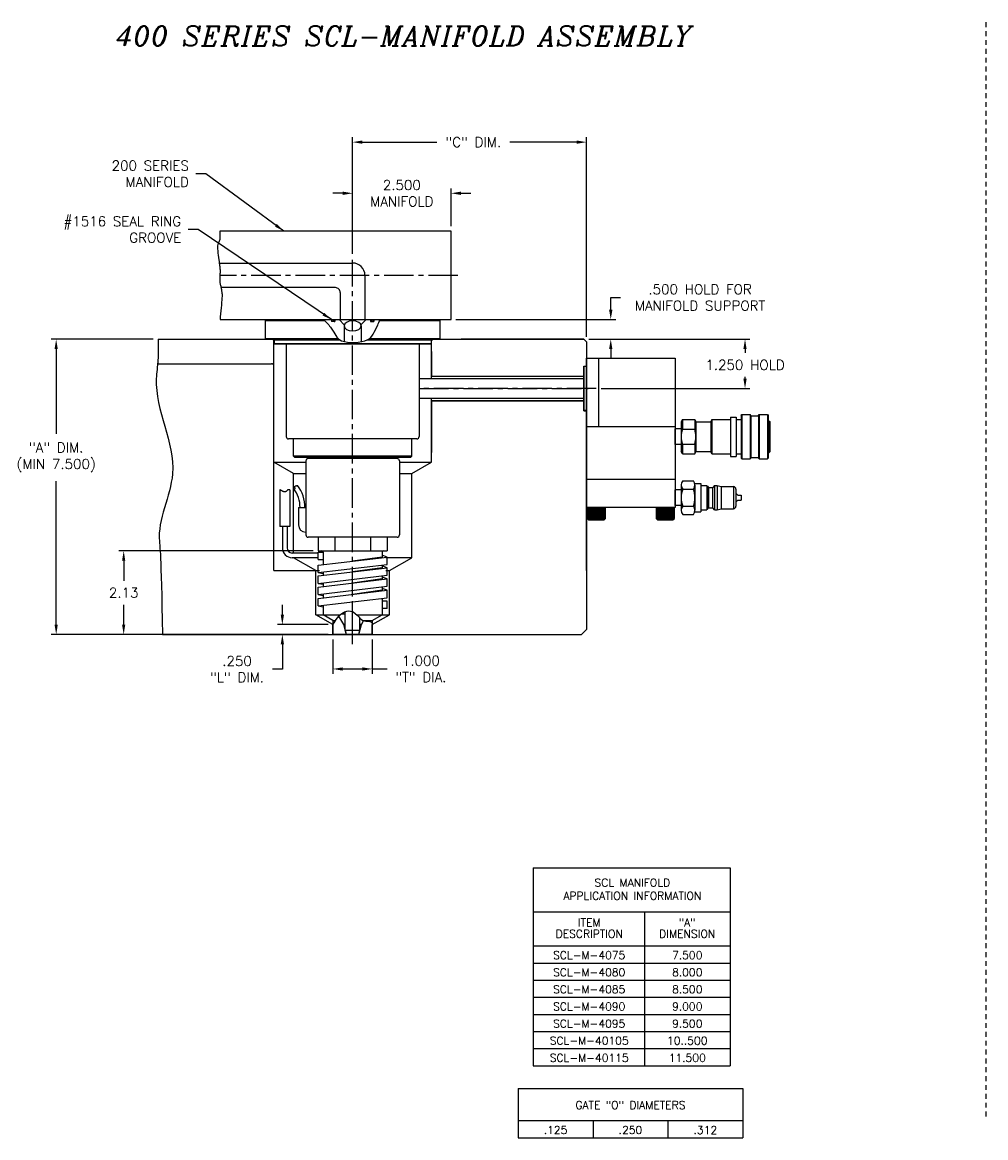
# Model space of a CAD drawing. Extents: x 78 to 189, y 58 to 100.
# Tile 1 of 4: x 78 to 102, y 66 to 94. Entities that reach past the tile are written whole.
import ezdxf
from ezdxf.enums import TextEntityAlignment as Align

# ---------------------------------------------------------------- set-up
doc = ezdxf.new("R2010")
doc.units = 0
doc.header["$MEASUREMENT"] = 0
doc.linetypes.add('CENTER2', pattern=[1.125, 0.75, -0.125, 0.125, -0.125])
doc.linetypes.add('HIDDEN2', pattern=[0.1875, 0.125, -0.0625])
doc.layers.get('DEFPOINTS').update_dxf_attribs({"linetype": 'CONTINUOUS'})
for name, color, linetype in [('DIMENSIONS', 4, 'CONTINUOUS'), ('DSCV_BORE_LIGHT', 134, 'CONTINUOUS'), ('DSCV_NBU_SOLID', 1, 'CONTINUOUS'), ('DSCVPSB375_SHAPE', 3, 'CONTINUOUS'), ('FASTENER_SOLID', 7, 'CONTINUOUS'), ('HYD_FITTING', 4, 'CONTINUOUS'), ('INFO_BOX_SOLID', 7, 'CONTINUOUS'), ('INFO_BOX_TEXT', 4, 'CONTINUOUS'), ('MA_FLOW_CENTER', 22, 'CENTER2'), ('MA_FLOW_SOLID', 1, 'CONTINUOUS'), ('MA_SHAPE', 6, 'CONTINUOUS'), ('MA_SHAPE_HIDDEN', 6, 'HIDDEN2'), ('MBH_HEATER', 1, 'CONTINUOUS'), ('SCV400_BORE_CENTER', 22, 'CENTER2'), ('SCV_200_NBU_SHAPE', 3, 'CONTINUOUS'), ('SCV_400_FBT_SHAPE', 3, 'CONTINUOUS'), ('SCV_400_FBT_SOLID', 1, 'CONTINUOUS'), ('SCV_400_NBL_SHAPE', 3, 'CONTINUOUS'), ('SCV_400_VP_CENTER', 1, 'CENTER2'), ('SCV_400_VP_SHAPE', 3, 'CONTINUOUS'), ('SCV_AR_CENTER', 1, 'CENTER2'), ('SCV_AR_SHAPE', 3, 'CONTINUOUS'), ('SCV_BORE_HATCH', 134, 'CONTINUOUS'), ('SCV_BORE_LIGHT', 134, 'CONTINUOUS'), ('SCV_CENTER', 1, 'CENTER2'), ('SCV_HYD_CYL_SHAPE', 3, 'CONTINUOUS'), ('SF_HTR', 1, 'CONTINUOUS'), ('SVC_COIL_HEATER', 1, 'CONTINUOUS')]:
    doc.layers.add(name, color=color, linetype=linetype)
doc.styles.add('ITALIC', font='italic.shx')
doc.styles.add('ROMANS', font='romans.shx')
doc.dimstyles.new('CATALOG', dxfattribs={"dimscale": 2, "dimtxt": 0.125, "dimasz": 0.125, "dimexe": 0.0625, "dimexo": 0.0625, "dimgap": 0.09, "dimtad": 0, "dimtih": 1, "dimtoh": 1, "dimdec": 3, "dimzin": 4, "dimtxsty": 'ROMANS', "dimcen": 0, "dimclrd": 256, "dimclre": 256, "dimclrt": 256, "dimazin": 3, "dimtfac": 0.7, "dimtdec": 3, "dimtofl": 0, "dimtmove": 0, "dimatfit": 3, "dimtolj": 1, "dimtzin": 4})

# ---------------------------------------------------------------- blocks, each defined once
blk = doc.blocks.new('*D25')
at = {"layer": 'DEFPOINTS', "color": 0}
for p in [(88.879, 86.77), (92.934, 86.77), (92.254, 86.27)]:
    blk.add_point(p, dxfattribs=at)
at = {"layer": 'DIMENSIONS'}
for p, q in [((92.934, 87.02), (92.934, 87.332)), ((92.934, 87.332), (93.184, 87.332)), ((89.004, 86.77), (93.059, 86.77)), ((92.379, 86.27), (93.059, 86.27)), ((92.934, 86.02), (92.934, 85.77))]:
    blk.add_line(p, q, dxfattribs=at)
for points in [[(92.892, 87.02), (92.976, 87.02), (92.934, 86.77)], [(92.892, 86.02), (92.976, 86.02), (92.934, 86.27)]]:
    blk.add_solid(points, dxfattribs=at)
at = {"layer": 'DIMENSIONS', "insert": (95.203, 87.332), "char_height": 0.25, "attachment_point": 5, "style": 'ROMANS'}
blk.add_mtext('\\A1;.500 HOLD FOR\\PMANIFOLD SUPPORT', dxfattribs=at)
blk = doc.blocks.new('*D26')
at = {"layer": 'DEFPOINTS', "color": 0}
for p in [(92.316, 91.279), (86.379, 88.319), (92.316, 86.207)]:
    blk.add_point(p, dxfattribs=at)
at = {"layer": 'DIMENSIONS'}
for p, q in [((86.379, 88.444), (86.379, 91.404)), ((86.629, 91.279), (88.521, 91.279)), ((92.066, 91.279), (90.369, 91.279)), ((92.316, 86.332), (92.316, 91.404))]:
    blk.add_line(p, q, dxfattribs=at)
for points in [[(86.629, 91.321), (86.629, 91.237), (86.379, 91.279)], [(92.066, 91.321), (92.066, 91.237), (92.316, 91.279)]]:
    blk.add_solid(points, dxfattribs=at)
at = {"layer": 'DIMENSIONS', "insert": (89.445, 91.279), "char_height": 0.25, "attachment_point": 5, "style": 'ROMANS'}
blk.add_mtext('\\A1;"C" DIM.', dxfattribs=at)
blk = doc.blocks.new('*D27')
at = {"layer": 'DEFPOINTS', "color": 0}
for p in [(92.254, 86.27), (92.566, 85.02), (96.344, 85.02)]:
    blk.add_point(p, dxfattribs=at)
at = {"layer": 'DIMENSIONS'}
for p, q in [((92.379, 86.27), (96.469, 86.27)), ((96.344, 86.02), (96.344, 85.924)), ((96.344, 85.27), (96.344, 85.314)), ((92.691, 85.02), (96.469, 85.02))]:
    blk.add_line(p, q, dxfattribs=at)
for points in [[(96.302, 86.02), (96.385, 86.02), (96.344, 86.27)], [(96.302, 85.27), (96.385, 85.27), (96.344, 85.02)]]:
    blk.add_solid(points, dxfattribs=at)
at = {"layer": 'DIMENSIONS', "insert": (96.344, 85.619), "char_height": 0.25, "attachment_point": 5, "style": 'ROMANS'}
blk.add_mtext('\\A1;1.250 HOLD', dxfattribs=at)
blk = doc.blocks.new('*D28')
at = {"layer": 'DEFPOINTS', "color": 0}
for p in [(78.851, 86.27), (81.438, 86.27), (81.55, 78.77)]:
    blk.add_point(p, dxfattribs=at)
at = {"layer": 'DIMENSIONS'}
for p, q in [((81.313, 86.27), (78.726, 86.27)), ((78.851, 86.02), (78.851, 83.872)), ((78.851, 79.02), (78.851, 82.667)), ((81.425, 78.77), (78.726, 78.77))]:
    blk.add_line(p, q, dxfattribs=at)
for points in [[(78.809, 86.02), (78.892, 86.02), (78.851, 86.27)], [(78.809, 79.02), (78.892, 79.02), (78.851, 78.77)]]:
    blk.add_solid(points, dxfattribs=at)
at = {"layer": 'DIMENSIONS', "insert": (78.851, 83.27), "char_height": 0.25, "attachment_point": 5, "style": 'ROMANS'}
blk.add_mtext('\\A1;"A" DIM.\\P(MIN 7.500)', dxfattribs=at)
blk = doc.blocks.new('*D49')
at = {"layer": 'DEFPOINTS', "color": 0}
for p in [(88.879, 89.98), (88.879, 89.02), (86.379, 88.319)]:
    blk.add_point(p, dxfattribs=at)
at = {"layer": 'DIMENSIONS'}
for p, q in [((86.129, 89.98), (85.879, 89.98)), ((86.379, 88.444), (86.379, 90.105)), ((88.879, 89.145), (88.879, 90.105)), ((89.129, 89.98), (89.379, 89.98))]:
    blk.add_line(p, q, dxfattribs=at)
for points in [[(86.129, 90.021), (86.129, 89.938), (86.379, 89.98)], [(89.129, 90.021), (89.129, 89.938), (88.879, 89.98)]]:
    blk.add_solid(points, dxfattribs=at)
at = {"layer": 'DIMENSIONS', "insert": (87.629, 89.98), "char_height": 0.25, "attachment_point": 5, "style": 'ROMANS'}
blk.add_mtext('\\A1;2.500 \\PMANIFOLD', dxfattribs=at)
blk = doc.blocks.new('*D53')
at = {"layer": 'DEFPOINTS', "color": 0}
for p in [(85.879, 78.77), (86.879, 78.77), (85.879, 77.894)]:
    blk.add_point(p, dxfattribs=at)
at = {"layer": 'DIMENSIONS'}
for p, q in [((85.879, 78.645), (85.879, 77.769)), ((86.879, 78.645), (86.879, 77.769)), ((86.129, 77.894), (86.629, 77.894)), ((86.879, 77.894), (87.254, 77.894))]:
    blk.add_line(p, q, dxfattribs=at)
for points in [[(86.129, 77.935), (86.129, 77.852), (85.879, 77.894)], [(86.629, 77.935), (86.629, 77.852), (86.879, 77.894)]]:
    blk.add_solid(points, dxfattribs=at)
at = {"layer": 'DIMENSIONS', "insert": (88.112, 77.894), "char_height": 0.25, "attachment_point": 5, "style": 'ROMANS'}
blk.add_mtext('\\A1;1.000 \\P"T" DIA.', dxfattribs=at)
blk = doc.blocks.new('*D54')
at = {"layer": 'DEFPOINTS', "color": 0}
for p in [(85.879, 79.02), (84.594, 78.77), (85.879, 78.77)]:
    blk.add_point(p, dxfattribs=at)
at = {"layer": 'DIMENSIONS'}
for p, q in [((84.594, 79.27), (84.594, 79.52)), ((85.754, 79.02), (84.469, 79.02)), ((85.754, 78.77), (84.469, 78.77)), ((84.594, 78.52), (84.594, 77.888)), ((84.594, 77.888), (84.344, 77.888))]:
    blk.add_line(p, q, dxfattribs=at)
for points in [[(84.553, 79.27), (84.636, 79.27), (84.594, 79.02)], [(84.553, 78.52), (84.636, 78.52), (84.594, 78.77)]]:
    blk.add_solid(points, dxfattribs=at)
at = {"layer": 'DIMENSIONS', "insert": (83.444, 77.888), "char_height": 0.25, "attachment_point": 5, "style": 'ROMANS'}
blk.add_mtext('\\A1;.250 \\P"L" DIM.', dxfattribs=at)
blk = doc.blocks.new('*D55')
at = {"layer": 'DEFPOINTS', "color": 0}
for p in [(80.565, 80.895), (85.504, 80.895), (85.879, 78.77)]:
    blk.add_point(p, dxfattribs=at)
at = {"layer": 'DIMENSIONS'}
for p, q in [((85.379, 80.895), (80.44, 80.895)), ((80.565, 80.645), (80.565, 80.137)), ((80.565, 79.02), (80.565, 79.527)), ((85.754, 78.77), (80.44, 78.77))]:
    blk.add_line(p, q, dxfattribs=at)
for points in [[(80.523, 80.645), (80.606, 80.645), (80.565, 80.895)], [(80.523, 79.02), (80.606, 79.02), (80.565, 78.77)]]:
    blk.add_solid(points, dxfattribs=at)
at = {"layer": 'DIMENSIONS', "insert": (80.565, 79.832), "char_height": 0.25, "attachment_point": 5, "style": 'ROMANS'}
blk.add_mtext('\\A1;2.13 ', dxfattribs=at)

msp = doc.modelspace()

# ---------------------------------------------------------------- linework, layer by layer
at = {"layer": 'DSCV_BORE_LIGHT'}
for p, q in [((84.3468, 86.2698), (84.3788, 86.2378)), ((88.4108, 86.2698), (88.3788, 86.2378))]:
    msp.add_line(p, q, dxfattribs=at)
at = {"layer": 'DSCV_NBU_SOLID'}
for p, q in [((85.8428, 86.7698), (85.8428, 86.7178)), ((85.9288, 86.7178), (85.8428, 86.7178)), ((85.9288, 86.7698), (85.9288, 86.7178)), ((86.0358, 86.7698), (86.1664, 86.6392)), ((86.7218, 86.7698), (86.5911, 86.6392)), ((86.8288, 86.7698), (86.8288, 86.7178)), ((86.8288, 86.7178), (86.9148, 86.7178)), ((86.9148, 86.7698), (86.9148, 86.7178)), ((86.1603, 86.6088), (86.1603, 86.2133)), ((86.5973, 86.6088), (86.5973, 86.2105))]:
    msp.add_line(p, q, dxfattribs=at)
at = {"layer": 'DSCV_NBU_SOLID', "extrusion": (0, 0, -1)}
msp.add_ellipse((86.3788, 86.6093), major_axis=(0.2185, 0), ratio=0.580601, dxfattribs=at)
at = {"layer": 'DSCVPSB375_SHAPE'}
for p, q in [((85.8478, 86.7498), (85.8678, 86.7698)), ((85.8478, 86.7498), (85.8478, 86.7378)), ((85.8478, 86.7378), (85.8678, 86.7178)), ((85.8983, 86.7498), (85.9133, 86.7648)), ((85.8983, 86.7498), (85.8983, 86.7378)), ((85.8983, 86.7498), (85.9288, 86.7498)), ((85.8983, 86.7378), (85.9288, 86.7378)), ((85.8983, 86.7378), (85.9133, 86.7229)), ((85.9133, 86.7698), (85.9133, 86.7648)), ((85.9133, 86.7648), (85.9288, 86.7648)), ((85.9133, 86.7229), (85.9288, 86.7229)), ((85.9133, 86.7228), (85.9133, 86.7178)), ((86.8443, 86.7648), (86.8288, 86.7648)), ((86.8593, 86.7498), (86.8288, 86.7498)), ((86.8593, 86.7378), (86.8288, 86.7378)), ((86.8443, 86.7229), (86.8288, 86.7229)), ((86.8443, 86.7698), (86.8443, 86.7648)), ((86.8593, 86.7498), (86.8443, 86.7648)), ((86.8593, 86.7378), (86.8443, 86.7229)), ((86.8443, 86.7228), (86.8443, 86.7178)), ((86.8593, 86.7498), (86.8593, 86.7378)), ((86.9098, 86.7498), (86.8898, 86.7698)), ((86.9098, 86.7378), (86.8898, 86.7178)), ((86.9098, 86.7498), (86.9098, 86.7378))]:
    msp.add_line(p, q, dxfattribs=at)
at = {"layer": 'FASTENER_SOLID'}
for p, q in [((92.3339, 81.9935), (92.3339, 81.72)), ((92.3548, 81.9786), (92.3548, 81.7378)), ((92.3811, 81.9786), (92.3811, 81.7378)), ((92.4073, 81.9786), (92.4073, 81.7378)), ((92.4336, 81.9786), (92.4336, 81.7378)), ((92.4599, 81.9786), (92.4599, 81.7378)), ((92.4829, 81.9786), (92.4829, 81.7378)), ((92.5058, 81.9786), (92.5058, 81.7378)), ((92.5288, 81.9786), (92.5288, 81.7378)), ((92.5518, 81.9786), (92.5518, 81.7378)), ((92.5748, 81.9786), (92.5748, 81.7378)), ((92.5978, 81.9786), (92.5978, 81.7378)), ((92.6208, 81.9786), (92.6208, 81.7378)), ((92.6438, 81.9786), (92.6438, 81.7378)), ((92.6668, 81.9786), (92.6668, 81.7378)), ((92.6897, 81.9786), (92.6897, 81.7378)), ((92.7127, 81.9786), (92.7127, 81.7378)), ((92.7357, 81.9786), (92.7357, 81.7378)), ((92.7587, 81.9786), (92.7587, 81.7378)), ((92.7587, 81.9786), (92.7587, 81.7343)), ((92.7817, 81.9786), (92.7817, 81.7378)), ((92.8026, 81.72), (92.8026, 81.9935)), ((94.3183, 81.9935), (94.0839, 81.9935)), ((94.0839, 81.9935), (94.0839, 81.72)), ((94.1048, 81.9786), (94.1048, 81.7378)), ((94.1311, 81.9786), (94.1311, 81.7378)), ((94.1573, 81.9786), (94.1573, 81.7378)), ((94.1836, 81.9786), (94.1836, 81.7378)), ((94.2099, 81.9786), (94.2099, 81.7378)), ((94.2329, 81.9786), (94.2329, 81.7378)), ((94.2559, 81.9786), (94.2559, 81.7378)), ((94.2789, 81.9786), (94.2789, 81.7378)), ((94.3018, 81.9786), (94.3018, 81.7378)), ((94.5526, 81.9935), (94.3183, 81.9935)), ((94.3248, 81.9786), (94.3248, 81.7378)), ((94.3478, 81.9786), (94.3478, 81.7378)), ((94.3708, 81.9786), (94.3708, 81.7378)), ((94.3938, 81.9786), (94.3938, 81.7378)), ((94.4168, 81.9786), (94.4168, 81.7378)), ((94.4398, 81.9786), (94.4398, 81.7378)), ((94.4627, 81.9786), (94.4627, 81.7378)), ((94.4857, 81.9786), (94.4857, 81.7378)), ((94.5087, 81.9786), (94.5087, 81.7378)), ((94.5087, 81.9786), (94.5087, 81.7343)), ((94.5317, 81.9786), (94.5317, 81.7378)), ((94.5526, 81.72), (94.5526, 81.9935)), ((92.3339, 81.72), (92.3729, 81.681)), ((92.3339, 81.72), (92.8026, 81.72)), ((92.3729, 81.681), (92.7635, 81.681)), ((92.7635, 81.681), (92.8026, 81.72)), ((94.0839, 81.72), (94.5526, 81.72)), ((94.0839, 81.72), (94.1229, 81.681)), ((94.1229, 81.681), (94.5136, 81.681)), ((94.5136, 81.681), (94.5526, 81.72))]:
    msp.add_line(p, q, dxfattribs=at)
at = {"layer": 'HYD_FITTING'}
for p, q in [((94.7523, 84.2326), (94.7223, 84.1726)), ((94.7223, 84.1726), (94.7223, 83.4176)), ((94.7523, 84.2326), (95.0673, 84.2326)), ((94.7523, 84.2326), (94.7523, 83.9826)), ((95.0673, 84.2326), (95.0973, 84.1726)), ((95.0673, 84.2326), (95.0673, 83.9826)), ((95.0973, 84.1726), (95.0973, 83.4176)), ((95.0973, 84.1701), (95.4723, 84.1701)), ((95.5023, 84.2326), (95.4723, 84.1726)), ((95.4723, 84.1726), (95.4723, 83.4176)), ((95.5023, 84.2326), (95.9723, 84.2326)), ((95.5023, 84.2326), (95.5023, 83.3576)), ((95.9723, 84.2951), (96.1223, 84.2951)), ((95.9723, 84.2951), (95.9723, 83.2951)), ((96.1223, 84.2951), (96.1223, 83.2951)), ((96.1223, 84.2326), (96.2448, 84.2326)), ((96.2448, 84.3376), (96.2648, 84.3576)), ((96.2448, 84.3376), (96.2448, 83.2526)), ((96.2648, 84.3576), (96.4748, 84.3576)), ((96.2648, 84.3576), (96.2648, 83.2326)), ((96.4948, 84.3376), (96.4748, 84.3576)), ((96.4748, 84.3576), (96.4748, 83.2326)), ((96.4948, 84.3376), (96.4948, 83.2526)), ((96.4948, 84.3264), (96.6823, 84.3264)), ((96.6823, 84.3376), (96.7023, 84.3576)), ((96.6823, 84.3376), (96.6823, 83.2526)), ((96.7023, 84.3576), (96.9123, 84.3576)), ((96.7023, 84.3576), (96.7023, 83.2326)), ((96.9123, 84.3576), (96.9323, 84.3376)), ((96.9123, 84.3576), (96.9123, 83.2326)), ((96.9323, 84.3376), (96.9323, 83.2526)), ((96.9323, 84.2014), (96.9523, 84.2014)), ((96.9523, 84.2014), (96.9723, 84.1814)), ((96.9523, 84.2014), (96.9523, 83.3889)), ((96.9723, 84.1814), (96.9723, 83.4089)), ((94.7223, 83.9951), (94.5663, 83.9951)), ((94.5663, 83.5951), (94.5663, 83.9951)), ((94.7223, 83.9951), (94.7223, 83.5951)), ((94.7523, 83.9826), (95.0673, 83.9826)), ((94.7523, 83.6076), (94.7523, 83.3576)), ((94.7523, 83.6076), (95.0673, 83.6076)), ((95.0673, 83.6076), (95.0673, 83.3576)), ((94.7223, 83.5951), (94.5663, 83.5951)), ((94.7523, 83.3576), (94.7223, 83.4176)), ((94.7523, 83.3576), (95.0673, 83.3576)), ((95.0673, 83.3576), (95.0973, 83.4176)), ((95.0973, 83.4201), (95.4723, 83.4201)), ((95.5023, 83.3576), (95.4723, 83.4176)), ((95.5023, 83.3576), (95.9723, 83.3576)), ((96.1223, 83.3576), (96.2448, 83.3576)), ((96.9323, 83.3889), (96.9523, 83.3889)), ((96.9723, 83.4089), (96.9523, 83.3889)), ((95.9723, 83.2951), (96.1223, 83.2951)), ((96.2448, 83.2526), (96.2648, 83.2326)), ((96.2648, 83.2326), (96.4748, 83.2326)), ((96.4948, 83.2526), (96.4748, 83.2326)), ((96.4948, 83.2639), (96.6823, 83.2639)), ((96.7023, 83.2326), (96.6823, 83.2526)), ((96.7023, 83.2326), (96.9123, 83.2326)), ((96.9323, 83.2526), (96.9123, 83.2326)), ((94.7223, 82.5676), (94.7223, 81.9246)), ((94.7623, 82.6711), (95.0323, 82.6711)), ((95.0668, 82.6086), (95.2223, 82.6086)), ((95.0723, 82.5676), (95.0723, 81.9246)), ((95.2223, 82.6086), (95.2223, 81.8836)), ((95.2223, 82.5561), (95.3723, 82.5561)), ((95.3723, 82.5561), (95.3723, 81.9361)), ((95.3723, 82.5361), (95.3923, 82.5361)), ((95.3923, 82.5361), (95.3923, 81.9561)), ((95.3923, 82.5361), (95.4079, 82.5091)), ((95.4165, 82.5041), (95.4165, 81.9881)), ((95.4165, 82.5041), (95.5182, 82.5041)), ((95.5182, 82.5042), (95.5182, 81.9882)), ((95.5723, 82.5542), (95.5252, 82.5071)), ((95.5723, 82.5542), (95.5723, 81.9382)), ((95.5723, 82.5541), (95.6323, 82.5541)), ((95.6323, 82.5541), (95.7355, 82.5265)), ((95.6323, 82.5541), (95.6323, 81.9381)), ((95.7381, 82.5261), (95.7381, 81.9661)), ((95.7381, 82.5261), (96.0523, 82.5261)), ((96.0523, 82.5261), (96.0523, 81.9661)), ((96.1123, 82.4661), (96.1123, 82.0261)), ((94.7223, 82.4461), (94.5663, 82.4461)), ((94.5663, 82.0461), (94.5663, 82.4461)), ((94.7623, 82.4646), (95.0323, 82.4646)), ((96.1623, 82.3086), (96.1123, 82.3586)), ((96.1623, 82.1836), (96.1123, 82.1336)), ((96.1623, 82.3086), (96.2423, 82.3086)), ((96.1623, 82.1836), (96.2423, 82.1836)), ((96.2423, 82.3086), (96.2423, 82.1836)), ((94.7223, 82.0461), (94.5663, 82.0461)), ((94.7623, 82.0276), (95.0323, 82.0276)), ((95.2223, 81.9361), (95.3723, 81.9361)), ((95.3723, 81.9561), (95.3923, 81.9561)), ((95.3923, 81.9561), (95.4079, 81.9831)), ((95.4165, 81.9881), (95.5182, 81.9881)), ((95.5723, 81.9382), (95.5252, 81.9852)), ((95.5723, 81.9382), (95.6323, 81.9382)), ((95.6323, 81.9382), (95.7355, 81.9658)), ((95.7381, 81.9661), (96.0523, 81.9661)), ((94.7623, 81.8211), (95.0323, 81.8211)), ((95.0668, 81.8836), (95.2223, 81.8836))]:
    msp.add_line(p, q, dxfattribs=at)
for centre, radius, start, end in [((95.3232, 83.7951), 0.6009, 161.81945, 198.18055), ((94.4964, 83.7951), 0.6009, 341.81945, 18.18055), ((94.8756, 82.5679), 0.1533, 137.64639, 222.35393), ((94.919, 82.5679), 0.1533, 317.64619, 42.35384), ((95.4165, 82.5141), 0.01, 210.00029, 270.00034), ((95.5182, 82.5142), 0.01, 270.00003, 315.00005), ((95.7381, 82.5361), 0.01, 254.99993, 269.99979), ((96.0523, 82.4661), 0.06, 0.00003, 90.00002), ((95.3391, 82.2461), 0.6168, 159.25186, 200.74815), ((94.4555, 82.2461), 0.6168, 339.25188, 20.74809), ((94.8756, 81.9244), 0.1533, 137.64626, 222.35377), ((94.919, 81.9244), 0.1533, 317.64627, 42.35378), ((95.4165, 81.9781), 0.01, 90.00003, 150.00012), ((95.5182, 81.9782), 0.01, 44.99942, 89.99941), ((95.7381, 81.9561), 0.01, 90.00003, 104.99993), ((96.0523, 82.0261), 0.06, 270.00003, 0.00003)]:
    msp.add_arc(centre, radius, start, end, dxfattribs=at)
at = {"layer": 'INFO_BOX_SOLID'}
for p, q in [((90.9625, 72.8454), (95.9628, 72.8454)), ((90.9625, 72.8454), (90.9625, 67.8128)), ((95.9628, 72.8454), (95.9628, 67.8128)), ((90.9625, 71.7259), (95.9628, 71.7259)), ((93.7887, 71.7259), (93.7887, 67.8128)), ((90.9625, 70.8563), (95.9628, 70.8563)), ((90.9625, 70.4215), (95.9628, 70.4215)), ((90.9625, 69.9867), (95.9628, 69.9867)), ((90.9625, 69.552), (95.9628, 69.552)), ((90.9625, 69.1172), (95.9628, 69.1172)), ((90.9625, 68.6824), (95.9628, 68.6824)), ((90.9625, 68.2476), (95.9628, 68.2476)), ((90.9625, 67.8128), (95.9628, 67.8128)), ((90.581, 67.235), (96.2875, 67.235)), ((90.581, 67.235), (90.581, 65.985)), ((96.2875, 67.235), (96.2875, 65.985)), ((90.581, 66.4198), (96.2875, 66.4198)), ((92.4832, 66.4198), (92.4832, 65.985)), ((94.3853, 66.4198), (94.3853, 65.985)), ((90.581, 65.985), (96.2875, 65.985))]:
    msp.add_line(p, q, dxfattribs=at)
at = {"layer": 'MA_FLOW_CENTER'}
msp.add_line((89.0527, 87.8948), (83.0101, 87.8948), dxfattribs=at)
at = {"layer": 'MA_FLOW_SOLID'}
for p, q in [((83.0097, 88.2073), (86.3788, 88.2073)), ((86.6913, 87.8948), (86.6913, 86.7698)), ((85.9413, 87.5823), (83.0369, 87.5823)), ((86.0663, 87.4573), (86.0663, 86.7698))]:
    msp.add_line(p, q, dxfattribs=at)
for centre, radius, end in [((86.3788, 87.8948), 0.3125, 90), ((85.9413, 87.4573), 0.125, 90.00001)]:
    msp.add_arc(centre, radius, 0, end, dxfattribs=at)
at = {"layer": 'MA_SHAPE'}
for p, q in [((88.8788, 89.0198), (83.0084, 89.0198)), ((88.8788, 86.7698), (88.8788, 89.0198)), ((83.0117, 86.7698), (88.8788, 86.7698))]:
    msp.add_line(p, q, dxfattribs=at)
msp.add_lwpolyline([(83.0084, 89.0198), (83.0085, 88.9655), (83.009, 88.9382), (83.0094, 88.9109), (83.0094, 88.8837), (83.0087, 88.8569), (83.0069, 88.8305), (83.0039, 88.8047), (82.9986, 88.781), (82.991, 88.76), (82.9819, 88.7403), (82.9724, 88.7205), (82.9633, 88.6992), (82.9554, 88.6749), (82.9498, 88.6464), (82.9472, 88.6121), (82.9482, 88.5694), (82.952, 88.5184), (82.958, 88.4621), (82.9653, 88.4033), (82.9731, 88.3452), (82.9808, 88.2905), (82.9875, 88.2423), (82.9925, 88.2035), (82.9961, 88.1751), (82.9992, 88.1546), (83.0018, 88.1399), (83.0039, 88.1291), (83.0057, 88.12), (83.0073, 88.1106), (83.0086, 88.0987), (83.0097, 88.0823), (83.0106, 88.0615), (83.0112, 88.0381), (83.0114, 88.013), (83.0114, 87.9872), (83.0112, 87.9616), (83.0108, 87.9371), (83.0105, 87.9145), (83.0101, 87.8948), (83.0095, 87.8781), (83.0087, 87.8636), (83.0077, 87.8507), (83.0066, 87.839), (83.0055, 87.8282), (83.0047, 87.8176), (83.0041, 87.8069), (83.0039, 87.7957), (83.0038, 87.7848), (83.0038, 87.7753), (83.004, 87.7664), (83.0043, 87.7575), (83.005, 87.7478), (83.0062, 87.7367), (83.008, 87.7234), (83.0104, 87.7073), (83.0139, 87.6881), (83.0185, 87.666), (83.0238, 87.642), (83.0295, 87.6164), (83.0352, 87.59), (83.0407, 87.5635), (83.0454, 87.5374), (83.0492, 87.5124), (83.0523, 87.4907), (83.0553, 87.4725), (83.0581, 87.4557), (83.0603, 87.4383), (83.0619, 87.4181), (83.0625, 87.3931), (83.0621, 87.361), (83.0605, 87.3198), (83.0573, 87.2682), (83.0525, 87.2075), (83.0466, 87.1398), (83.0399, 87.0672), (83.0327, 86.9918), (83.0253, 86.9157), (83.0182, 86.841), (83.0117, 86.7698)], dxfattribs=at)
at = {"layer": 'MA_SHAPE_HIDDEN'}
msp.add_line((102.4552, 94.3234), (102.4552, 66.5207), dxfattribs=at)
at = {"layer": 'MBH_HEATER'}
for p, q in [((84.6911, 86.1448), (84.6911, 83.7998)), ((88.0665, 86.1448), (88.0665, 83.7998)), ((88.0065, 83.7398), (84.7511, 83.7398)), ((85.1911, 83.1798), (85.1911, 81.2998)), ((87.5065, 83.2398), (85.2511, 83.2398)), ((87.5665, 83.1798), (87.5665, 81.2998)), ((85.0036, 81.9925), (85.0036, 81.555)), ((85.0036, 81.9925), (85.1911, 81.9925)), ((87.5065, 81.2398), (85.2507, 81.2398))]:
    msp.add_line(p, q, dxfattribs=at)
msp.add_lwpolyline([(84.8781, 82.4765), (84.8935, 82.4746), (84.9007, 82.474), (84.907, 82.4739), (84.9124, 82.4743), (84.9166, 82.4755), (84.9193, 82.4775), (84.9202, 82.4806), (84.9193, 82.4848), (84.917, 82.4899), (84.9138, 82.4956), (84.9104, 82.5019), (84.9072, 82.5083), (84.9049, 82.5148), (84.9039, 82.521), (84.9049, 82.5267), (84.9083, 82.5317), (84.9139, 82.5361), (84.9214, 82.5399), (84.9304, 82.5433), (84.9407, 82.5463), (84.9519, 82.5491), (84.9638, 82.5517), (84.976, 82.5541)], dxfattribs=at)
for centre, radius, start, end in [((84.7511, 83.7998), 0.06, 180.00001, 269.99999), ((88.0065, 83.7998), 0.06, 269.99999, 359.99999), ((85.2511, 83.1798), 0.06, 89.99999, 180.00001), ((87.5065, 83.1798), 0.06, 0.00001, 90), ((84.2774, 82.0002), 0.7666, 359.42925, 38.41278), ((84.2774, 82.0002), 0.8916, 359.42925, 38.41278), ((85.1911, 81.555), 0.1875, 179.99999, 269.99999), ((85.2511, 81.2998), 0.06, 179.9999, 269.9999), ((87.5065, 81.2998), 0.06, 270.0001, 0.0001)]:
    msp.add_arc(centre, radius, start, end, dxfattribs=at)
at = {"layer": 'SCV400_BORE_CENTER'}
msp.add_line((92.5663, 85.0198), (88.0665, 85.0198), dxfattribs=at)
at = {"layer": 'SCV_200_NBU_SHAPE'}
for p, q in [((84.16, 86.7498), (84.18, 86.7698)), ((84.16, 86.7498), (84.16, 86.2898)), ((84.16, 86.7498), (85.6596, 86.7498)), ((84.18, 86.7698), (88.5775, 86.7698)), ((87.064, 86.7498), (88.5975, 86.7498)), ((88.5775, 86.7698), (88.5975, 86.7498)), ((88.5975, 86.7498), (88.5975, 86.2898)), ((84.16, 86.2898), (84.18, 86.2698)), ((84.16, 86.2898), (86.0121, 86.2898)), ((84.18, 86.2698), (86.0358, 86.2698)), ((84.3638, 86.2698), (84.3838, 86.2498)), ((84.3838, 86.2498), (84.3838, 86.1648)), ((86.066, 86.2498), (84.3838, 86.2498)), ((84.4038, 86.1448), (84.3838, 86.1648)), ((84.3838, 86.1648), (88.3738, 86.1648)), ((88.3738, 86.2498), (86.7439, 86.2498)), ((86.7856, 86.2698), (88.5775, 86.2698)), ((86.8147, 86.2898), (88.5975, 86.2898)), ((88.3538, 86.1448), (88.3738, 86.1648)), ((88.3938, 86.2698), (88.3738, 86.2498)), ((88.3738, 86.2498), (88.3738, 86.1648)), ((88.5975, 86.2898), (88.5775, 86.2698)), ((88.3538, 86.1448), (84.4038, 86.1448)), ((87.8788, 83.3018), (84.8788, 83.3018))]:
    msp.add_line(p, q, dxfattribs=at)
msp.add_open_spline([(85.6374, 86.7698), (85.7161, 86.7003), (85.9152, 86.4775), (86.0018, 86.1391), (86.7658, 86.2028), (86.8781, 86.356), (87.0021, 86.5895), (87.0543, 86.723), (87.0714, 86.7698)], degree=3, knots=[0.2065336, 0.2065336, 0.2065336, 0.2065336, 0.5162336, 1.10713, 1.8475035, 2.2139466, 2.4952637, 2.6447786, 2.6447786, 2.6447786, 2.6447786], dxfattribs=at)
at = {"layer": 'SCV_400_FBT_SHAPE'}
for p, q in [((85.5038, 81.2398), (85.5038, 80.8948)), ((85.9269, 81.2398), (85.9269, 80.8948)), ((86.8306, 81.2398), (86.8306, 80.8948)), ((87.2537, 81.2398), (87.2537, 80.8948)), ((85.5038, 80.8948), (87.2537, 80.8948)), ((85.6288, 80.8648), (85.6288, 80.5425)), ((87.1288, 80.8648), (87.1288, 80.7359)), ((87.1288, 80.534), (87.1288, 80.4644)), ((85.6288, 80.3555), (85.6288, 80.271)), ((87.1288, 80.2625), (87.1288, 80.1811)), ((85.6288, 80.084), (85.6288, 79.9877)), ((87.1288, 79.9792), (87.1288, 79.8919)), ((85.6288, 79.8007), (85.6288, 79.6985)), ((87.1288, 79.69), (87.1288, 79.2733)), ((85.6288, 79.5115), (85.6288, 79.2733)), ((85.879, 79.1288), (85.6288, 79.2733)), ((85.6288, 79.2723), (86.0649, 79.2723)), ((85.879, 79.1288), (85.9463, 79.1288)), ((85.879, 79.1288), (85.879, 78.7698)), ((86.4868, 79.2723), (87.127, 79.2723)), ((86.6303, 79.1288), (86.8785, 79.1288)), ((86.8785, 79.1288), (87.1288, 79.2733)), ((86.8785, 79.1288), (86.8785, 78.7698)), ((86.8785, 78.7698), (85.879, 78.7698))]:
    msp.add_line(p, q, dxfattribs=at)
for centre, start, end in [((85.5988, 80.8648), 0, 90), ((87.1588, 80.8648), 90, 180)]:
    msp.add_arc(centre, 0.03, start, end, dxfattribs=at)
msp.add_open_spline([(85.8785, 79.0198), (85.9516, 79.1413), (86.0474, 79.3007), (86.3077, 79.3978), (86.5001, 79.2914), (86.6108, 79.0974), (86.7828, 79.1196), (86.8532, 79.0824), (86.8785, 79.0616)], degree=3, knots=[0, 0, 0, 0, 0.4084314, 0.5356631, 0.7917468, 0.9906596, 1.1424069, 1.2451285, 1.2451285, 1.2451285, 1.2451285], dxfattribs=at)
at = {"layer": 'SCV_400_FBT_SOLID'}
for p, q in [((86.1555, 79.0201), (86.0299, 79.2376)), ((86.192, 79.2828), (86.0769, 79.2828)), ((86.6021, 79.0201), (86.659, 79.1187)), ((86.192, 79.0201), (86.1555, 79.0201)), ((86.2225, 78.7698), (86.1555, 79.0201)), ((86.535, 78.7698), (86.6021, 79.0201)), ((86.6021, 79.0201), (86.5655, 79.0201))]:
    msp.add_line(p, q, dxfattribs=at)
at = {"layer": 'SCV_400_NBL_SHAPE'}
for p, q in [((84.8788, 83.3018), (84.8788, 83.7398)), ((87.8788, 83.3018), (87.8788, 83.7398)), ((84.8788, 83.3018), (84.9108, 83.2698)), ((87.8468, 83.2698), (84.9108, 83.2698)), ((87.8788, 83.3018), (87.8468, 83.2698))]:
    msp.add_line(p, q, dxfattribs=at)
for centre, start, end in [((85.3488, 83.2398), 0.00052, 90), ((87.4088, 83.2398), 89.99868, 180)]:
    msp.add_arc(centre, 0.03, start, end, dxfattribs=at)
at = {"layer": 'SCV_400_VP_CENTER'}
msp.add_line((86.3788, 78.614), (86.3788, 88.2896), dxfattribs=at)
at = {"layer": 'SCV_400_VP_SHAPE'}
for p, q in [((86.192, 78.8837), (86.192, 79.3523)), ((86.5655, 78.8837), (86.5655, 79.1821)), ((86.192, 78.8837), (86.5655, 78.8837)), ((86.2225, 78.7698), (86.192, 78.8837)), ((86.535, 78.7698), (86.5655, 78.8837)), ((86.2225, 78.7698), (86.535, 78.7698))]:
    msp.add_line(p, q, dxfattribs=at)
at = {"layer": 'SCV_AR_CENTER'}
msp.add_line((88.0665, 85.0198), (92.3591, 85.0198), dxfattribs=at)
at = {"layer": 'SCV_AR_SHAPE'}
for p, q in [((88.0665, 85.2698), (92.2513, 85.2698)), ((88.0665, 84.7698), (92.2513, 84.7698))]:
    msp.add_line(p, q, dxfattribs=at)
at = {"layer": 'SCV_BORE_HATCH', "color": 134}
for p, q in [((92.2538, 86.2698), (89.1328, 86.2698)), ((92.3163, 86.2073), (92.2538, 86.2698)), ((88.3788, 85.9578), (88.3788, 85.3323)), ((92.2513, 85.5848), (92.3163, 85.5848)), ((92.2513, 85.3323), (92.2513, 85.5848)), ((88.3788, 85.3323), (92.2513, 85.3323))]:
    msp.add_line(p, q, dxfattribs=at)
at = {"layer": 'SCV_BORE_HATCH', "color": 3}
msp.add_line((92.3163, 85.5848), (92.3163, 85.7925), dxfattribs=at)
at = {"layer": 'SCV_BORE_LIGHT'}
for p, q in [((81.4379, 86.2698), (84.3468, 86.2698)), ((84.3788, 83.1448), (84.3788, 86.2378)), ((88.3788, 85.2698), (88.3788, 86.2378)), ((88.4108, 86.2698), (92.2538, 86.2698)), ((92.2538, 86.2698), (92.3163, 86.2073)), ((92.3163, 86.2073), (92.3163, 78.8948)), ((84.3788, 80.3948), (84.3788, 85.9579)), ((81.4271, 85.6498), (84.3163, 85.6498)), ((92.2513, 85.5848), (92.3163, 85.5848)), ((92.2513, 85.5848), (92.2513, 84.4548)), ((88.3788, 85.3323), (92.2513, 85.3323)), ((88.3788, 83.1448), (88.3788, 84.7698)), ((92.2513, 84.7073), (88.3788, 84.7073)), ((88.3788, 84.7073), (92.2513, 84.7073)), ((88.3788, 84.7073), (88.3788, 83.3948)), ((92.2513, 84.4548), (92.2513, 84.7073)), ((92.3163, 84.4548), (92.2513, 84.4548)), ((92.2513, 84.4548), (92.3163, 84.4548)), ((84.8788, 82.8562), (84.3788, 83.1448)), ((84.3788, 83.1448), (85.1911, 83.1448)), ((87.5665, 83.1448), (88.3788, 83.1448)), ((87.8788, 82.8562), (88.3788, 83.1448)), ((84.8788, 80.8398), (84.8788, 82.8562)), ((84.8788, 82.8562), (85.1911, 82.8562)), ((87.5665, 82.8562), (87.8788, 82.8562)), ((87.8788, 80.7196), (87.8788, 82.8562)), ((92.3163, 80.3948), (92.3163, 81.9935)), ((85.4413, 80.3948), (84.8788, 80.7196)), ((87.8788, 80.7196), (87.2187, 80.7196)), ((87.3163, 80.3948), (87.8788, 80.7196)), ((84.3788, 80.3948), (85.5388, 80.3948)), ((85.4413, 79.2723), (85.4413, 80.3948)), ((87.2187, 80.3948), (87.3163, 80.3948)), ((87.3163, 79.2723), (87.3163, 80.3948)), ((85.4413, 79.2723), (85.6288, 79.2723)), ((85.8785, 79.0198), (85.4413, 79.2723)), ((86.879, 79.0198), (87.3163, 79.2723)), ((87.1288, 79.2723), (87.3163, 79.2723)), ((85.8785, 78.7698), (85.8785, 79.0198)), ((85.8785, 79.0198), (85.879, 79.0198)), ((86.8785, 79.0198), (86.879, 79.0198)), ((86.879, 78.7698), (86.879, 79.0198)), ((92.1913, 78.7698), (92.3163, 78.8948)), ((81.55, 78.7698), (92.1913, 78.7698))]:
    msp.add_line(p, q, dxfattribs=at)
msp.add_arc((84.3163, 85.5873), 0.0625, 0, 90, dxfattribs=at)
for points, knots in [([(81.4379, 86.2698), (81.443, 86.0934), (81.4527, 85.7591), (81.2627, 84.6126), (82.2315, 83.0875), (81.3472, 81.5722), (81.512, 80.8897), (81.55, 78.7698)], [0, 0, 0, 0, 0.5287754, 1.0020181, 3.4535461, 5.20767, 5.5829226, 5.5829226, 5.5829226, 5.5829226]), ([(81.4379, 86.2698), (81.443, 86.0934), (81.449, 85.8865), (81.4302, 85.6802), (81.4271, 85.6498)], [0, 0, 0, 0, 0.52877536, 0.62020689, 0.62020689, 0.62020689, 0.62020689]), ([(81.4431, 85.9398), (81.4424, 85.8735), (81.439, 85.7768), (81.4302, 85.6802), (81.4271, 85.6498)], [0.32989934, 0.32989934, 0.32989934, 0.32989934, 0.52877536, 0.62020689, 0.62020689, 0.62020689, 0.62020689]), ([(81.4431, 85.9398), (81.4424, 85.8735), (81.439, 85.7768), (81.4302, 85.6802), (81.4271, 85.6498)], [0.32989934, 0.32989934, 0.32989934, 0.32989934, 0.52877536, 0.62020689, 0.62020689, 0.62020689, 0.62020689])]:
    msp.add_open_spline(points, degree=3, knots=knots, dxfattribs=at)
msp.add_open_spline([(81.4379, 86.2698), (81.4411, 86.1598), (81.4443, 86.0497), (81.4431, 85.9398)], degree=3, dxfattribs=at)
msp.add_open_spline([(81.4379, 86.2698), (81.4411, 86.1598), (81.4443, 86.0497), (81.4431, 85.9398)], degree=3, dxfattribs=at)
at = {"layer": 'SCV_CENTER', "ltscale": 0.5}
msp.add_line((86.3788, 78.5214), (86.3788, 79.5171), dxfattribs=at)
at = {"layer": 'SCV_HYD_CYL_SHAPE'}
for p, q in [((92.3163, 85.5823), (92.2513, 85.5823)), ((92.2513, 84.4573), (92.2513, 85.5823)), ((92.3163, 81.9935), (92.3163, 85.7925)), ((92.3163, 85.7925), (94.5663, 85.7925)), ((92.6283, 84.0425), (92.6283, 85.7925)), ((94.5663, 85.7925), (94.5663, 81.9935)), ((92.3163, 84.4573), (92.2513, 84.4573)), ((94.5663, 84.0425), (92.3163, 84.0425)), ((94.5663, 82.7115), (92.317, 82.7115)), ((94.5663, 81.9935), (92.3163, 81.9935))]:
    msp.add_line(p, q, dxfattribs=at)
at = {"layer": 'SF_HTR'}
for p, q in [((85.5038, 80.863), (85.6288, 80.863)), ((85.5038, 80.676), (85.5038, 80.863)), ((87.2538, 80.7359), (87.1288, 80.7835)), ((85.5038, 80.5276), (87.2538, 80.7359)), ((85.5038, 80.676), (85.6288, 80.676)), ((85.5038, 80.3406), (87.2538, 80.5489)), ((85.5038, 80.3406), (85.5038, 80.5276)), ((87.1288, 80.7359), (86.3788, 80.6318)), ((87.2538, 80.4644), (87.1288, 80.512)), ((87.2538, 80.5489), (87.2538, 80.7359)), ((85.5038, 80.2561), (87.2538, 80.4644)), ((85.5038, 80.3406), (85.6288, 80.3185)), ((85.5038, 80.0691), (87.2538, 80.2774)), ((85.5038, 80.0691), (85.5038, 80.2561)), ((87.1288, 80.4644), (86.3788, 80.3603)), ((87.2538, 80.1811), (87.1288, 80.2287)), ((87.2538, 80.2774), (87.2538, 80.4644)), ((85.5038, 79.9728), (87.2538, 80.1811)), ((85.5038, 80.0691), (85.6288, 80.047)), ((85.5038, 79.7858), (87.2538, 79.9941)), ((85.5038, 79.7858), (85.5038, 79.9728)), ((87.1288, 80.1811), (86.3788, 80.0769)), ((87.2538, 79.8919), (87.1288, 79.9395)), ((87.2538, 79.9941), (87.2538, 80.1811)), ((85.5038, 79.6836), (87.2538, 79.8919)), ((85.5038, 79.7858), (85.6288, 79.7637)), ((85.5038, 79.4966), (87.2538, 79.7049)), ((85.5038, 79.4966), (85.5038, 79.6836)), ((87.1288, 79.8919), (86.3788, 79.7877)), ((87.2538, 79.7049), (87.2538, 79.8919)), ((85.5038, 79.4966), (85.6288, 79.4745)), ((87.2538, 79.6178), (87.1288, 79.6178)), ((87.2538, 79.4308), (87.1288, 79.4308)), ((87.2538, 79.4308), (87.2538, 79.6178))]:
    msp.add_line(p, q, dxfattribs=at)
at = {"layer": 'SVC_COIL_HEATER'}
for p, q in [((84.5306, 82.446), (84.5306, 81.516)), ((84.7806, 82.446), (84.7806, 81.516)), ((84.7806, 81.516), (84.5306, 81.516)), ((84.5956, 81.516), (84.5956, 80.9728)), ((84.7156, 81.516), (84.7156, 80.9728)), ((85.5038, 80.8399), (84.8456, 80.8398)), ((85.5038, 80.7199), (84.8456, 80.7198))]:
    msp.add_line(p, q, dxfattribs=at)
msp.add_lwpolyline([(84.7806, 82.446), (84.7653, 82.4459), (84.7578, 82.4455), (84.7505, 82.4449), (84.7435, 82.4438), (84.7368, 82.4422), (84.7306, 82.4399), (84.7248, 82.4369), (84.7196, 82.4331), (84.7148, 82.4286), (84.7103, 82.4238), (84.7059, 82.4187), (84.7015, 82.4136), (84.697, 82.4087), (84.6922, 82.4042), (84.687, 82.4004), (84.6813, 82.3974), (84.6751, 82.3953), (84.6686, 82.3939), (84.6616, 82.3932), (84.6544, 82.3933), (84.647, 82.394), (84.6395, 82.3954), (84.6319, 82.3974), (84.6243, 82.3999), (84.6167, 82.4029), (84.6093, 82.4063), (84.6019, 82.4099), (84.5947, 82.4137), (84.5877, 82.4175), (84.5809, 82.4212), (84.5744, 82.4247), (84.5683, 82.428), (84.5624, 82.4311), (84.5567, 82.4339), (84.5512, 82.4365), (84.546, 82.439), (84.5408, 82.4414), (84.5357, 82.4437), (84.5306, 82.446)], dxfattribs=at)
for radius in [0.25, 0.13]:
    msp.add_arc((84.8456, 80.9698), radius, 180, 270, dxfattribs=at)

# ---------------------------------------------------------------- texts
at = {"layer": 'DIMENSIONS', "insert": (80.3552, 94.2238), "char_height": 0.5, "width": 35.1429, "attachment_point": 1, "style": 'ITALIC'}
msp.add_mtext('400 SERIES SCL-MANIFOLD ASSEMBLY', dxfattribs=at)
at = {"layer": 'DIMENSIONS', "char_height": 0.25, "attachment_point": 6, "style": 'ROMANS'}
for s, insert in [('200 SERIES\\PMANIFOLD', (82.2197, 90.4749)), ('#1516 SEAL RING\\PGROOVE', (82.0255, 89.0591))]:
    msp.add_mtext(s, dxfattribs=dict(at, insert=insert))
at = {"layer": 'INFO_BOX_TEXT', "style": 'ROMANS'}
for s, p in [('ITEM', (92.3875, 71.35)), ('"A"', (94.8758, 71.35)), ('DESCRIPTION', (92.3875, 71.0639)), ('DIMENSION', (94.8758, 71.0639)), ('SCL-M-4075', (92.3875, 70.5224)), ('7.500', (94.8758, 70.5224)), ('SCL-M-4080', (92.3875, 70.0876)), ('8.000', (94.8758, 70.0876)), ('SCL-M-4085', (92.3875, 69.6528)), ('8.500', (94.8758, 69.6528)), ('SCL-M-4090', (92.3875, 69.218)), ('9.000', (94.8758, 69.218)), ('SCL-M-4095', (92.3875, 68.7833)), ('9.500', (94.8758, 68.7832)), ('SCL-M-40105', (92.3875, 68.3485)), ('10..500', (94.8758, 68.3484)), ('SCL-M-40115', (92.3875, 67.9137)), ('11.500', (94.8758, 67.9137)), ('GATE "O" DIAMETERS', (93.4342, 66.712)), ('.125', (91.5321, 66.0817)), ('.250', (93.4342, 66.0817)), ('.312', (95.3364, 66.0784))]:
    msp.add_text(s, height=0.2, dxfattribs=at).set_placement(p, align=Align.CENTER)
at = {"layer": 'INFO_BOX_TEXT', "insert": (93.4826, 72.563), "char_height": 0.2, "width": 3.9122, "attachment_point": 2, "style": 'ROMANS'}
msp.add_mtext('SCL MANIFOLD APPLICATION INFORMATION', dxfattribs=at)

# ---------------------------------------------------------------- dimensions: what is measured, and where the dimension line sits
at = {"layer": 'DIMENSIONS'}
for base, p1, p2, text, picture, middle in [((92.3163, 91.2791), (86.3788, 88.3194), (92.3163, 86.2073), '"C" DIM.', '*D26', (89.4448, 91.2791)), ((85.8785, 77.8937), (86.8785, 78.7698), (85.8785, 78.7698), '<>\\P"T" DIA.', '*D53', (88.1121, 77.8937))]:
    dim = msp.add_linear_dim(base=base, p1=p1, p2=p2, text=text, dimstyle='CATALOG', override={"dimpost": ' '}, dxfattribs=at)
    dim.commit()
    dim.dimension.update_dxf_attribs({"geometry": picture, "text_midpoint": middle, "dimtype": 160})
dim = msp.add_linear_dim(base=(88.8788, 89.9798), p1=(86.3788, 88.3194), p2=(88.8788, 89.0198), text='<>\\PMANIFOLD', dimstyle='CATALOG', override={"dimpost": ' '}, dxfattribs=at)
dim.commit()
dim.dimension.update_dxf_attribs({"geometry": '*D49', "text_midpoint": (87.6288, 89.9798)})
for base, p1, p2, text, picture, middle in [((92.9341, 86.7698), (92.2538, 86.2698), (88.8788, 86.7698), '<>HOLD FOR\\PMANIFOLD SUPPORT', '*D25', (95.2034, 87.3323)), ((78.8507, 86.2698), (81.55, 78.7698), (81.4379, 86.2698), '"A" DIM.\\P(MIN 7.500)', '*D28', (78.8507, 83.2698)), ((96.3435, 85.0198), (92.2538, 86.2698), (92.5663, 85.0198), '<>HOLD', '*D27', (96.3435, 85.6192)), ((84.5944, 78.7698), (85.879, 79.0198), (85.8785, 78.7698), '<>\\P"L" DIM.', '*D54', (83.4442, 77.8879))]:
    dim = msp.add_linear_dim(base=base, p1=p1, p2=p2, angle=90, text=text, dimstyle='CATALOG', override={"dimpost": ' '}, dxfattribs=at)
    dim.commit()
    dim.dimension.update_dxf_attribs({"geometry": picture, "text_midpoint": middle, "dimtype": 160})
dim = msp.add_linear_dim(base=(80.5646350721, 80.894836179), p1=(85.8790269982, 78.769836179), p2=(85.503848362, 80.894836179), angle=90, dimstyle='CATALOG', override={"dimdec": 2, "dimpost": ' '}, dxfattribs=at)
dim.commit()
dim.dimension.update_dxf_attribs({"geometry": '*D55', "text_midpoint": (80.5646350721, 79.832336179), "dimtype": 160})

# ---------------------------------------------------------------- leaders
at = {"layer": 'DIMENSIONS', "annotation_type": 0, "has_hookline": 1, "hookline_direction": 1}
for points, text_width in [([(84.6314, 89.0198), (82.6497, 90.4749), (82.3997, 90.4749)], 2.1667), ([(85.8428, 86.7698), (82.4555, 89.0591), (82.2055, 89.0591)], 3.369)]:
    msp.add_leader(points, dimstyle='CATALOG', dxfattribs=dict(at, text_width=text_width))

doc.saveas('drawing.dxf')
